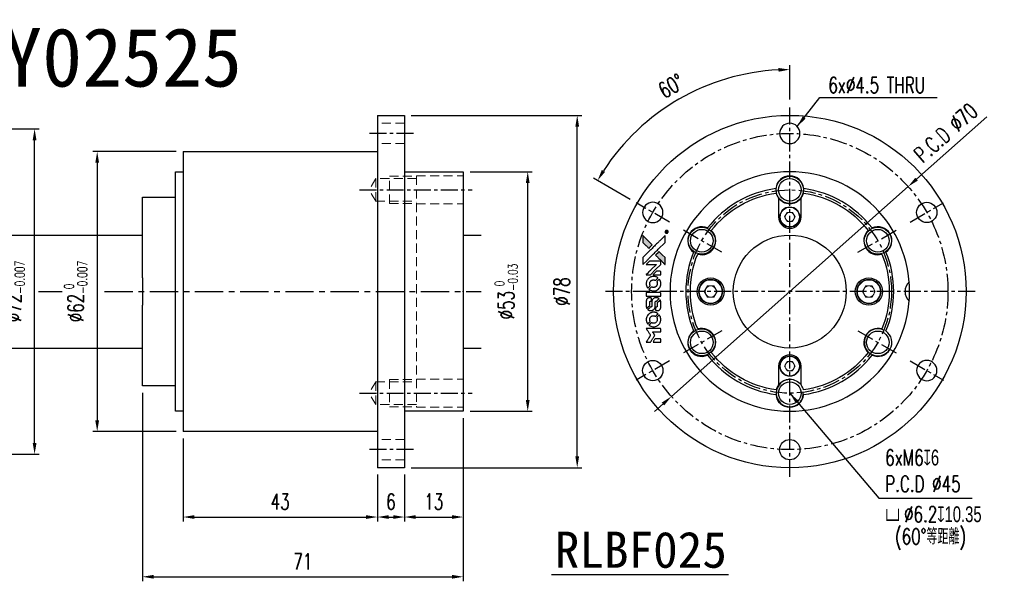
# Model space of a CAD drawing. Header units: millimetres. Extents: x -64 to 396, y -73 to 66.
# Tile 2 of 2: x 178 to 396, y -64 to 60. Entities that reach past the tile are written whole.
import ezdxf
from ezdxf.enums import TextEntityAlignment as Align

# ---------------------------------------------------------------- set-up
doc = ezdxf.new("R2010")
doc.units = ezdxf.units.MM
doc.linetypes.add('CENTER', pattern=[2, 1.25, -0.25, 0.25, -0.25])
doc.linetypes.add('DASHED', pattern=[0.75, 0.5, -0.25])
for name, color, linetype in [('CHA', 7, 'Continuous'), ('CL', 1, 'CENTER'), ('DIM', 4, 'Continuous'), ('HID', 2, 'DASHED'), ('OUT', 3, 'Continuous')]:
    doc.layers.add(name, color=color, linetype=linetype)
doc.styles.add('DIM-7', font='SIMPLEX.shx', dxfattribs={"width": 0.7, "bigfont": 'chineset.shx'})
doc.styles.add('T', font='kaiu.ttf')
doc.dimstyles.new('CNS', dxfattribs={"dimtxt": 3.5, "dimasz": 2.5, "dimexe": 1, "dimexo": 1.5, "dimgap": 0.09, "dimtad": 0, "dimdsep": 46, "dimtxsty": 'DIM-7', "dimcen": 0.09, "dimclrd": 1, "dimclre": 1, "dimclrt": 4, "dimadec": 0, "dimazin": 0, "dimtfac": 1, "dimtix": 1, "dimtmove": 2, "dimatfit": 3, "dimfxl": 1, "dimtvp": 0.971429, "dimtolj": 1, "dimarcsym": 0})

# ---------------------------------------------------------------- blocks, each defined once
blk = doc.blocks.new('*D9')
at = {"layer": 'DEFPOINTS', "color": 0}
for p in [(140.8, 36), (181.15, 36), (140.8, -36)]:
    blk.add_point(p, dxfattribs=at)
at = {"layer": 'DIM', "color": 0, "lineweight": -2}
for p, q in [((142.3, 36), (182.15, 36)), ((181.15, -33.5), (181.15, 33.5)), ((142.3, -36), (182.15, -36))]:
    blk.add_line(p, q, dxfattribs=at)
at = {"layer": 'DIM', "color": 0}
for points in [[(180.73, 33.5), (181.57, 33.5), (181.15, 36)], [(180.73, -33.5), (181.57, -33.5), (181.15, -36)]]:
    blk.add_solid(points, dxfattribs=at)
at = {"layer": 'DIM', "color": 0, "insert": (176.39, 0), "char_height": 3.5, "attachment_point": 5, "rotation": 90, "style": 'DIM-7'}
blk.add_mtext('\\A1;%%C72{\\H2.1;\\S 0^ -0.007;}', dxfattribs=at)
blk = doc.blocks.new('*D12')
at = {"layer": 'DEFPOINTS', "color": 0}
for p in [(331.46, 46.17), (348.26, 41), (314.27, 19.62), (321.63, 15.37), (348.26, -41)]:
    blk.add_point(p, dxfattribs=at)
at = {"layer": 'DIM', "color": 0, "lineweight": -2}
for p, q in [((348.26, 42.5), (348.26, 50.13)), ((312.97, 20.38), (304.85, 25.06))]:
    blk.add_line(p, q, dxfattribs=at)
blk.add_arc((348.26, 0), 49.13, 92.916, 147.084, dxfattribs=at)
at = {"layer": 'DIM', "color": 0}
for points in [[(345.75, 49.48), (345.77, 48.65), (348.26, 49.13)], [(307.38, 26.48), (306.67, 26.91), (305.72, 24.56)]]:
    blk.add_solid(points, dxfattribs=at)
at = {"layer": 'DIM', "color": 0, "insert": (322, 45.49), "char_height": 3.5, "attachment_point": 5, "rotation": 30, "style": 'DIM-7'}
blk.add_mtext('\\A1;60°', dxfattribs=at)
blk = doc.blocks.new('*D13')
at = {"layer": 'DEFPOINTS', "color": 0}
for p in [(374.45, 23.22), (322.08, -23.22)]:
    blk.add_point(p, dxfattribs=at)
at = {"layer": 'DIM', "color": 0, "lineweight": -2}
for p, q in [((391.85, 38.66), (376.32, 24.88)), ((322.08, -23.22), (374.45, 23.22)), ((320.21, -24.88), (318.34, -26.54))]:
    blk.add_line(p, q, dxfattribs=at)
at = {"layer": 'DIM', "color": 0}
for points in [[(376.04, 25.19), (376.6, 24.57), (374.45, 23.22)], [(319.93, -24.57), (320.48, -25.19), (322.08, -23.22)]]:
    blk.add_solid(points, dxfattribs=at)
at = {"layer": 'DIM', "color": 0, "insert": (382.77, 35.14), "char_height": 3.5, "attachment_point": 5, "rotation": 41.5688, "style": 'DIM-7'}
blk.add_mtext('\\A1;P.C.D ∅70', dxfattribs=at)
blk = doc.blocks.new('*D14')
at = {"layer": 'DEFPOINTS', "color": 0}
for p in [(276, 26.5), (290.27, 26.5), (276, -26.5)]:
    blk.add_point(p, dxfattribs=at)
at = {"layer": 'DIM', "color": 0, "lineweight": -2}
for p, q in [((277.5, 26.5), (291.27, 26.5)), ((290.27, -24), (290.27, 24)), ((277.5, -26.5), (291.27, -26.5))]:
    blk.add_line(p, q, dxfattribs=at)
at = {"layer": 'DIM', "color": 0}
for points in [[(289.85, 24), (290.69, 24), (290.27, 26.5)], [(289.85, -24), (290.69, -24), (290.27, -26.5)]]:
    blk.add_solid(points, dxfattribs=at)
at = {"layer": 'DIM', "color": 0, "insert": (285.51, 0), "char_height": 3.5, "attachment_point": 5, "rotation": 90, "style": 'DIM-7'}
blk.add_mtext('\\A1;%%C53{\\H2.1;\\S 0^ -0.03;}', dxfattribs=at)
blk = doc.blocks.new('*D15')
at = {"layer": 'DEFPOINTS', "color": 0}
for p in [(263, 39), (301.22, 39), (263, -39)]:
    blk.add_point(p, dxfattribs=at)
at = {"layer": 'DIM', "color": 0, "lineweight": -2}
for p, q in [((264.5, 39), (302.22, 39)), ((301.22, -36.5), (301.22, 36.5)), ((264.5, -39), (302.22, -39))]:
    blk.add_line(p, q, dxfattribs=at)
at = {"layer": 'DIM', "color": 0}
for points in [[(300.81, 36.5), (301.64, 36.5), (301.22, 39)], [(300.81, -36.5), (301.64, -36.5), (301.22, -39)]]:
    blk.add_solid(points, dxfattribs=at)
at = {"layer": 'DIM', "color": 0, "insert": (297.82, 0), "char_height": 3.5, "attachment_point": 5, "rotation": 90, "style": 'DIM-7'}
blk.add_mtext('\\A1;%%C78', dxfattribs=at)
blk = doc.blocks.new('*D16')
at = {"layer": 'DEFPOINTS', "color": 0}
for p in [(276, -26.5), (263, -39), (276, -49.91)]:
    blk.add_point(p, dxfattribs=at)
at = {"layer": 'DIM', "color": 0, "lineweight": -2}
for p, q in [((276, -28), (276, -50.91)), ((263, -40.5), (263, -50.91)), ((265.5, -49.91), (273.5, -49.91))]:
    blk.add_line(p, q, dxfattribs=at)
at = {"layer": 'DIM', "color": 0}
for points in [[(265.5, -49.5), (265.5, -50.33), (263, -49.91)], [(273.5, -49.5), (273.5, -50.33), (276, -49.91)]]:
    blk.add_solid(points, dxfattribs=at)
at = {"layer": 'DIM', "color": 0, "insert": (269.5, -46.51), "char_height": 3.5, "attachment_point": 5, "style": 'DIM-7'}
blk.add_mtext('\\A1;13', dxfattribs=at)
blk = doc.blocks.new('*D17')
at = {"layer": 'DEFPOINTS', "color": 0}
for p in [(257, -39), (263, -39), (263, -49.91)]:
    blk.add_point(p, dxfattribs=at)
at = {"layer": 'DIM', "color": 0, "lineweight": -2}
for p, q in [((257, -40.5), (257, -50.91)), ((263, -40.5), (263, -50.91)), ((259.5, -49.91), (260.5, -49.91))]:
    blk.add_line(p, q, dxfattribs=at)
at = {"layer": 'DIM', "color": 0}
for points in [[(259.5, -49.5), (259.5, -50.33), (257, -49.91)], [(260.5, -49.5), (260.5, -50.33), (263, -49.91)]]:
    blk.add_solid(points, dxfattribs=at)
at = {"layer": 'DIM', "color": 0, "insert": (260, -46.51), "char_height": 3.5, "attachment_point": 5, "style": 'DIM-7'}
blk.add_mtext('\\A1;6', dxfattribs=at)
blk = doc.blocks.new('*D18')
at = {"layer": 'DEFPOINTS', "color": 0}
for p in [(214, -31), (257, -39), (257, -49.91)]:
    blk.add_point(p, dxfattribs=at)
at = {"layer": 'DIM', "color": 0, "lineweight": -2}
for p, q in [((214, -32.5), (214, -50.91)), ((257, -40.5), (257, -50.91)), ((216.5, -49.91), (254.5, -49.91))]:
    blk.add_line(p, q, dxfattribs=at)
at = {"layer": 'DIM', "color": 0}
for points in [[(216.5, -49.5), (216.5, -50.33), (214, -49.91)], [(254.5, -49.5), (254.5, -50.33), (257, -49.91)]]:
    blk.add_solid(points, dxfattribs=at)
at = {"layer": 'DIM', "color": 0, "insert": (235.5, -46.51), "char_height": 3.5, "attachment_point": 5, "style": 'DIM-7'}
blk.add_mtext('\\A1;43', dxfattribs=at)
blk = doc.blocks.new('*D19')
at = {"layer": 'DEFPOINTS', "color": 0}
for p in [(205, -20.9), (276, -26.5), (276, -63.14)]:
    blk.add_point(p, dxfattribs=at)
at = {"layer": 'DIM', "color": 0, "lineweight": -2}
for p, q in [((205, -22.4), (205, -64.14)), ((276, -28), (276, -64.14)), ((207.5, -63.14), (273.5, -63.14))]:
    blk.add_line(p, q, dxfattribs=at)
at = {"layer": 'DIM', "color": 0}
for points in [[(207.5, -62.72), (207.5, -63.56), (205, -63.14)], [(273.5, -62.72), (273.5, -63.56), (276, -63.14)]]:
    blk.add_solid(points, dxfattribs=at)
at = {"layer": 'DIM', "color": 0, "insert": (240.5, -59.74), "char_height": 3.5, "attachment_point": 5, "style": 'DIM-7'}
blk.add_mtext('\\A1;71', dxfattribs=at)
blk = doc.blocks.new('*D20')
at = {"layer": 'DEFPOINTS', "color": 0}
for p in [(214, 31), (195, -31), (214, -31)]:
    blk.add_point(p, dxfattribs=at)
at = {"layer": 'DIM', "color": 0, "lineweight": -2}
for p, q in [((212.5, 31), (194, 31)), ((195, 28.5), (195, -28.5)), ((212.5, -31), (194, -31))]:
    blk.add_line(p, q, dxfattribs=at)
at = {"layer": 'DIM', "color": 0}
for points in [[(194.58, 28.5), (195.42, 28.5), (195, 31)], [(194.58, -28.5), (195.42, -28.5), (195, -31)]]:
    blk.add_solid(points, dxfattribs=at)
at = {"layer": 'DIM', "color": 0, "insert": (190.24, 0), "char_height": 3.5, "attachment_point": 5, "rotation": 90, "style": 'DIM-7'}
blk.add_mtext('\\A1;%%C62{\\H2.1;\\S 0^ -0.007;}', dxfattribs=at)
blk = doc.blocks.new('A$C4a83a9b0')
at = {"linetype": 'Continuous'}
h = blk.add_hatch(color=256, dxfattribs=at)
h.dxf.hatch_style = 1
h.paths.add_polyline_path([(3147, 747), (3045, 747), (2943, 747), (2856, 658, 0.000288), (2822, 624, 0.000479), (2794, 596, 0.000013), (2768, 570, 0.197177), (2768, 570, 0.197497), (2768, 569, 0.00004), (2783, 554, 0.000834), (2799, 538, 0.000506), (2818, 519), (2869, 468), (3008, 607)])
h.paths.add_polyline_path([(2670, 271), (2620, 321, 0.000476), (2601, 340, 0.000789), (2584, 357, 0.000035), (2569, 371, 0.19758), (2569, 372, 0.198396), (2569, 371, 0.000019), (2549, 351, 0.000582), (2526, 329, 0.000351), (2500, 303, 0.000108), (2389, 191, 0.000692), (2332, 134, 0.000077), (2294, 95, 0.197527), (2293, 94, 0.410182), (2294, 93, 0.000493), (2314, 93, 0.002424), (2343, 93, 0.000529), (2393, 93), (2493, 93), (2581, 182)])
for points in [[(0, 584), (0, 519), (18, 508, -0.000297), (29, 501, -0.000037), (52, 487, -0.000043), (80, 470, -0.000036), (111, 451, 0.000044), (140, 433, 0.000063), (166, 417, 0.000035), (188, 404, 0.0009), (194, 400), (203, 395), (214, 402, 0.001175), (221, 406, 0.000208), (233, 413, 0.000225), (247, 422, 0.000203), (262, 432, -0.000711), (276, 440, -0.001119), (288, 448, -0.000263), (299, 455, -0.04589), (300, 455, -0.519312), (301, 454, -0.001914), (302, 437, -0.003124), (302, 408, -0.000285), (302, 337), (302, 219), (343, 219, 0.001727), (373, 219, 0.025279), (383, 219, 0.073886), (390, 221, 0.07426), (395, 224, 0.03264), (396, 225, 0.01784), (398, 227, 0.017712), (399, 229, 0.026854), (400, 231), (403, 235), (403, 442), (403, 649), (401, 647, -0.004595), (399, 646, -0.00016), (393, 642, -0.000298), (385, 638, -0.000208), (377, 633, 0.000986), (352, 617, 0.00025), (312, 592, 0.000268), (270, 566, 0.000436), (234, 543, -0.002932), (222, 535, -0.004718), (212, 529, -0.001113), (203, 524, -0.227179), (202, 524, -0.045982), (201, 524, -0.000145), (188, 532, -0.000825), (175, 540, -0.000517), (159, 550, 0.000056), (104, 584, 0.000289), (74, 603, 0.000481), (51, 617, 0.000418), (28, 631), (0, 648)], [(646, 646, 0.024131), (627, 644, 0.022344), (609, 639, 0.021883), (590, 633, 0.020884), (572, 625, 0.010669), (562, 619, 0.010389), (552, 613, 0.010913), (543, 608, 0.022227), (536, 603), (534, 601), (566, 569, 0.002452), (579, 556, 0.003628), (590, 546, 0.001662), (600, 536, 0.070159), (602, 535, 0.047671), (604, 534, 0.018624), (607, 534, 0.017921), (610, 533, 0.018804), (613, 533, 0.018255), (617, 533, 0.041312), (620, 533, 0.037164), (623, 534, 0.012342), (627, 536, -0.015101), (638, 540, -0.035998), (646, 542, -0.033244), (655, 543, -0.011249), (669, 543, -0.004059), (679, 543, -0.019693), (685, 543, -0.027943), (690, 542, -0.014411), (696, 540, -0.033089), (711, 535, -0.033887), (724, 528, -0.034021), (737, 520, -0.033942), (748, 510, -0.02816), (758, 498, -0.035032), (766, 486, -0.035269), (772, 473, -0.029196), (777, 459, -0.037862), (780, 442, -0.043657), (780, 426, -0.043064), (778, 410, -0.035184), (772, 393, 0.033699), (770, 386, 0.052815), (769, 378, 0.059167), (769, 372, 0.058972), (771, 366, 0.059208), (774, 361, 0.021125), (780, 355, 0.008691), (790, 345, 0.000851), (814, 321, 0.001873), (826, 309, 0.013884), (832, 303, 0.022355), (836, 300, 0.341453), (837, 301, 0.073011), (841, 304, 0.004587), (848, 315, 0.00748), (855, 327, 0.016837), (860, 336, 0.028606), (870, 359, 0.031352), (877, 381, 0.031004), (881, 405, 0.0268), (882, 430, 0.026698), (881, 457, 0.03002), (877, 482, 0.030357), (869, 506, 0.028554), (859, 530, 0.062944), (830, 574, 0.062206), (790, 610, 0.062448), (743, 634, 0.064355), (692, 646, 0.017377), (682, 647, 0.008369), (669, 647, 0.008367), (656, 647, 0.01757)], [(953, 591, 0.023289), (946, 581, 0.026845), (941, 571, 0.026047), (937, 560, 0.019751), (933, 547, 0.013249), (932, 540, 0.025169), (931, 534, 0.016532), (931, 527, 0.002937), (931, 514, 0.003317), (931, 501, 0.011808), (931, 494, 0.01777), (931, 488, 0.021476), (932, 483, 0.04325), (939, 460, 0.045753), (950, 439, 0.04649), (965, 421, 0.047672), (982, 406, 0.025315), (989, 401, 0.015208), (998, 396, 0.01512), (1008, 392, 0.022488), (1017, 389, 0.027857), (1030, 385, 0.034138), (1043, 383, 0.014286), (1063, 383, 0.00124), (1113, 383, -0.00103), (1144, 382, -0.002552), (1166, 382, -0.001594), (1184, 382, -0.047676), (1188, 381, -0.085307), (1195, 378, -0.097789), (1201, 373, -0.085947), (1205, 366, -0.051339), (1207, 356, 0.014634), (1207, 352, 0.015028), (1208, 349, 0.014927), (1208, 346, 0.059415), (1209, 345, 0.070595), (1212, 341, 0.00028), (1247, 305, 0.000111), (1283, 268, 0.200239), (1285, 268, 0.268906), (1286, 268, 0.001866), (1291, 277, 0.007532), (1296, 286, 0.017818), (1299, 292, 0.013256), (1302, 299, 0.011636), (1304, 307, 0.011528), (1307, 315, 0.012303), (1309, 323, 0.0423), (1310, 335, 0.013657), (1311, 353, 0.013857), (1310, 371, 0.037428), (1308, 384, 0.014927), (1306, 393, 0.0122), (1303, 402, 0.012518), (1300, 410, 0.023062), (1297, 417, 0.065961), (1281, 441, 0.06055), (1258, 461, 0.059676), (1231, 475, 0.060497), (1202, 483, 0.025683), (1196, 483, 0.001528), (1177, 483, 0.002124), (1153, 483, 0.001173), (1123, 484, -0.000809), (1072, 484, -0.017164), (1057, 484, -0.063931), (1048, 486, -0.108429), (1043, 489, -0.052941), (1039, 493, -0.063675), (1037, 498, -0.050562), (1036, 503, -0.020337), (1035, 511, 0.009897), (1035, 515, 0.016482), (1034, 519, 0.019019), (1033, 522, 0.06043), (1033, 524, 0.076267), (1029, 529, 0.00054), (996, 562, 0.000307), (961, 596, 0.142594), (959, 597, 0.232419), (958, 597, 0.022995), (956, 596, 0.024627), (955, 594, 0.015407)], [(1047, 647, 0.018538), (1040, 646, 0.010695), (1032, 645, 0.01068), (1025, 643, 0.017678), (1018, 641, 0.013849), (1011, 638, 0.011814), (1004, 635, 0.004513), (997, 632, 0.290035), (996, 631, 0.196418), (996, 630, 0.000124), (1009, 618, 0.001477), (1022, 604, 0.000898), (1039, 587), (1082, 545), (1135, 544, -0.001471), (1175, 544, -0.028714), (1188, 543, -0.097073), (1195, 541, -0.084199), (1201, 536, -0.042698), (1204, 532, -0.053912), (1206, 528, -0.051004), (1207, 524, -0.032967), (1207, 518, 0.00807), (1207, 516, 0.003023), (1207, 512, 0.002994), (1207, 508, 0.003629), (1208, 504), (1208, 495), (1249, 495, 0.001618), (1269, 495, 0.005206), (1282, 495, 0.00535), (1291, 495, 0.060675), (1294, 496, 0.048484), (1296, 497, 0.02389), (1299, 498, 0.022812), (1301, 500, 0.02462), (1303, 502, 0.061781), (1307, 507, 0.080179), (1310, 512, 0.048561), (1311, 520, 0.010021), (1311, 534, 0.016602), (1310, 554, 0.031409), (1308, 569, 0.036474), (1305, 582, 0.03439), (1299, 595, 0.065928), (1285, 615, 0.069066), (1266, 631, 0.065697), (1243, 641, 0.051559), (1216, 646, 0.020904), (1202, 647, 0.000451), (1131, 647, 0.000419), (1060, 647, 0.022759)], [(1360, 433), (1361, 219), (1403, 219), (1445, 219), (1450, 222, 0.071429), (1454, 225, 0.054799), (1457, 229, 0.053585), (1460, 234, 0.060698), (1461, 239, 0.033975), (1462, 248, 0.000112), (1462, 357, 0.000726), (1462, 464, 0.001084), (1461, 557), (1461, 648), (1410, 648), (1360, 648)], [(1702, 646, 0.023681), (1684, 644, 0.022402), (1666, 639, 0.021929), (1649, 633, 0.020503), (1631, 625, 0.013745), (1621, 620, 0.009767), (1610, 614, 0.009658), (1601, 607, 0.027804), (1594, 602), (1592, 600), (1623, 569, 0.002053), (1638, 554, 0.006738), (1649, 544, 0.007826), (1656, 538, 0.063909), (1659, 535, 0.061532), (1665, 533, 0.068674), (1671, 533, 0.052072), (1678, 534, 0.019648), (1687, 537, -0.018366), (1698, 540, -0.0288), (1708, 542, -0.029061), (1718, 543, -0.019155), (1730, 543, -0.053809), (1755, 540, -0.058833), (1778, 531, -0.058566), (1799, 516, -0.052525), (1816, 498, -0.044733), (1826, 481, -0.040573), (1833, 463, -0.041123), (1837, 445, -0.04951), (1838, 427, -0.017369), (1837, 418, -0.024255), (1835, 411, -0.023787), (1833, 403, -0.015798), (1830, 395, 0.010631), (1828, 390, 0.033653), (1827, 386, 0.037806), (1827, 383, 0.016307), (1827, 378, 0.068179), (1828, 369, 0.095747), (1831, 362, 0.033418), (1840, 352, 0.002133), (1867, 325, 0.001452), (1883, 310, 0.012393), (1890, 304, 0.020479), (1894, 301, 0.344362), (1896, 301, 0.074287), (1899, 304, 0.005454), (1906, 316, 0.008391), (1914, 328, 0.017097), (1919, 338, 0.027375), (1928, 358, 0.02835), (1934, 379, 0.027723), (1938, 401, 0.023913), (1940, 425, 0.027047), (1939, 453, 0.031685), (1935, 479, 0.032425), (1928, 504, 0.031013), (1918, 528, 0.037914), (1901, 557, 0.040153), (1880, 583, 0.039834), (1855, 604, 0.036173), (1826, 623, 0.040752), (1798, 635, 0.035885), (1766, 644, 0.035491), (1734, 647, 0.037615)], [(1990, 585), (1990, 520), (2141, 369), (2292, 219), (2334, 219, 0.0008), (2360, 219, 0.010795), (2370, 219, 0.030495), (2376, 220, 0.080372), (2380, 221, 0.03816), (2383, 224, 0.041799), (2386, 226, 0.042486), (2389, 229, 0.042078), (2391, 233, 0.099276), (2392, 238, 0.003302), (2392, 259, 0.002586), (2392, 296, 0.000204), (2392, 393), (2392, 549), (2342, 599), (2292, 649), (2291, 499), (2291, 349), (2143, 498, 0.000253), (2086, 554, 0.000412), (2038, 603, 0.000041), (1995, 646, 0.041338), (1993, 648), (1990, 650)], [(2413, 624, -0.000056), (2473, 563, -0.000021), (2559, 478, -0.000021), (2652, 385, -0.000025), (2739, 297), (2943, 93), (3044, 93), (3145, 93), (3009, 230, 0.000274), (2943, 296, 0.000123), (2857, 383, 0.000121), (2766, 475, 0.000165), (2683, 557), (2494, 747), (2392, 747), (2291, 747)], [(2856, 658, 0.000288), (2822, 624, 0.000479), (2794, 596, 0.000013), (2768, 570, 0.197177), (2768, 570, 0.197497), (2768, 569, 0.00004), (2783, 554, 0.000836), (2799, 538, 0.000505), (2818, 519), (2869, 468), (3008, 607), (3147, 747), (3045, 747), (2943, 747)], [(0, 333), (0, 219), (42, 219, 0.000842), (68, 219, 0.010591), (78, 219, 0.028995), (84, 219, 0.069543), (87, 221, 0.051063), (91, 223, 0.039932), (95, 226, 0.039414), (98, 230, 0.045845), (100, 233, 0.094811), (101, 237, 0.007124), (101, 249, 0.004713), (101, 268, 0.000534), (101, 311), (101, 385), (91, 391, 0.000828), (60, 410, 0.000879), (31, 428, 0.000048), (1, 446, 0.137596), (0, 447, 0.413028), (0, 446, 0.000016), (0, 413, 0.000623), (0, 376, 0.000374)], [(494, 559, 0.064158), (468, 510, 0.06356), (455, 455, 0.064004), (456, 399, 0.066747), (471, 345, 0.04321), (489, 312, 0.044737), (513, 283, 0.044901), (541, 258, 0.044184), (573, 239, 0.026293), (598, 229, 0.033344), (621, 222, 0.033227), (646, 219, 0.025815), (673, 218, 0.023119), (698, 220, 0.031044), (721, 224, 0.031337), (743, 231, 0.024258), (766, 241, 0.015622), (774, 245, 0.008495), (784, 251, 0.008415), (793, 257, 0.020814), (799, 262), (802, 264), (772, 295, 0.002843), (748, 318, 0.033917), (739, 327, 0.087906), (732, 330, 0.073302), (723, 332, 0.022047), (719, 331, 0.026465), (715, 331, 0.022233), (711, 330, 0.009985), (706, 328, -0.039011), (686, 323, -0.044398), (666, 322, -0.045096), (647, 324, -0.04265), (628, 329, -0.071154), (601, 344, -0.068827), (579, 365, -0.068713), (564, 392, -0.070507), (557, 422, -0.028605), (557, 435, -0.031418), (558, 447, -0.031044), (560, 460, -0.02668), (564, 472, 0.038913), (567, 479, 0.043732), (568, 487, 0.047754), (567, 494, 0.075756), (566, 499, 0.07294), (564, 502, 0.003456), (556, 510, 0.005023), (546, 521, 0.002422), (532, 535, 0.000819), (520, 547, 0.001349), (510, 557, 0.0001), (500, 566, 0.205335), (500, 567, 0.219821), (500, 566, 0.002494), (498, 564, 0.007089), (496, 562, 0.004494)], [(947, 370, 0.065483), (942, 367, 0.053271), (938, 363, 0.052018), (934, 359, 0.0556), (931, 353, 0.036839), (930, 350, 0.026922), (930, 346, 0.016905), (930, 340, 0.004317), (930, 332, 0.016369), (930, 313, 0.029936), (932, 298, 0.03418), (936, 285, 0.031327), (941, 272, 0.046935), (951, 256, 0.054053), (963, 243, 0.053701), (977, 233, 0.045364), (995, 225, 0.032479), (1010, 221, 0.03386), (1025, 219, 0.013578), (1050, 219, 0.001155), (1113, 219, 0.000413), (1166, 219, 0.005008), (1187, 219, 0.013199), (1199, 220, 0.033956), (1207, 221, 0.013909), (1216, 223, 0.010864), (1225, 226, 0.010938), (1234, 229, 0.028702), (1239, 232), (1244, 234), (1201, 278), (1158, 322), (1107, 322, -0.001504), (1085, 322, -0.00328), (1069, 322, -0.001901), (1056, 322, -0.061333), (1053, 323, -0.063621), (1048, 324, -0.048633), (1044, 327, -0.046769), (1040, 331, -0.047961), (1038, 336, -0.02678), (1036, 340, -0.050957), (1035, 343, -0.029398), (1035, 347, -0.00401), (1034, 357), (1034, 372), (993, 372, 0.001061), (969, 371, 0.009147), (958, 371, 0.020721), (952, 371, 0.051619)], [(1552, 559, 0.018008), (1546, 550, 0.009842), (1539, 538, 0.009807), (1532, 526, 0.015716), (1527, 515, 0.048467), (1515, 477, 0.045841), (1511, 436, 0.046006), (1513, 395, 0.049638), (1524, 357, 0.064819), (1550, 307, 0.06695), (1588, 266, 0.066691), (1636, 236, 0.063505), (1691, 220, 0.03135), (1705, 218, 0.010439), (1725, 218, 0.010391), (1746, 218, 0.032408), (1759, 220, 0.015696), (1776, 223, 0.018095), (1791, 227, 0.018551), (1805, 233, 0.018352), (1820, 239, 0.015568), (1829, 244, 0.009832), (1839, 250, 0.009795), (1849, 257, 0.023727), (1856, 262), (1859, 264), (1828, 295, 0.001528), (1811, 313, 0.010022), (1802, 322, 0.019586), (1796, 326, 0.061865), (1792, 329, 0.055054), (1785, 331, 0.061607), (1778, 332, 0.048725), (1771, 331, 0.020221), (1761, 328, -0.017722), (1750, 325, -0.02685), (1740, 323, -0.02759), (1730, 322, -0.020233), (1719, 322, -0.04793), (1699, 325, -0.048386), (1679, 332, -0.047866), (1661, 342, -0.044964), (1645, 356, -0.04333), (1631, 373, -0.050921), (1622, 391, -0.051473), (1616, 411, -0.0459), (1614, 432, -0.019014), (1614, 442, -0.024114), (1616, 451, -0.025081), (1618, 460, -0.023892), (1620, 469, 0.008624), (1623, 475, 0.026486), (1624, 480, 0.035074), (1625, 484, 0.02756), (1625, 489, 0.087163), (1624, 496, 0.073291), (1620, 503, 0.028074), (1611, 512, 0.002594), (1589, 535), (1557, 567)], [(1990, 332), (1990, 218), (2032, 219), (2075, 219), (2080, 222, 0.03146), (2082, 224, 0.026444), (2084, 226, 0.026444), (2086, 228, 0.031457), (2087, 230), (2091, 235), (2091, 291), (2091, 347), (2041, 396, 0.000745), (2022, 415, 0.001228), (2006, 431, 0.000087), (1991, 445, 0.195134), (1991, 446, 0.412117), (1990, 445, 0.000048), (1990, 412, 0.00109), (1990, 376, 0.000653)], [(2500, 303, 0.000108), (2389, 191, 0.000692), (2332, 134, 0.000077), (2294, 95, 0.197527), (2293, 94, 0.410182), (2294, 93, 0.000493), (2314, 93, 0.002424), (2343, 93, 0.000529), (2393, 93), (2493, 93), (2581, 182), (2670, 271), (2620, 321, 0.000476), (2601, 340, 0.000789), (2584, 357, 0.000035), (2569, 371, 0.19758), (2569, 372, 0.198396), (2569, 371, 0.000019), (2549, 351, 0.000582), (2526, 329, 0.000351)], [(3243, 89, 0.082374), (3230, 83, 0.083404), (3220, 73, 0.082663), (3213, 60, 0.07897), (3211, 46, 0.084941), (3214, 30, 0.08953), (3222, 16, 0.090743), (3234, 6, 0.090193), (3249, 1, 0.10067), (3266, 1, 0.099454), (3281, 9, 0.097736), (3293, 22, 0.09365), (3299, 38, 0.07584), (3299, 51, 0.068415), (3296, 64, 0.068328), (3289, 75, 0.075277), (3279, 83, 0.059367), (3271, 88, 0.048986), (3262, 90, 0.048519), (3252, 90, 0.055347)], [(3237, 45), (3237, 20), (3240, 20), (3243, 20), (3243, 30), (3244, 41), (3250, 41), (3256, 42), (3260, 35, -0.003356), (3262, 32, -0.002757), (3264, 29, -0.002784), (3266, 26, -0.007382), (3267, 24, 0.019487), (3269, 21, 0.098302), (3270, 20, 0.116932), (3271, 20, 0.032798), (3273, 20), (3277, 20), (3274, 24, 0.005748), (3273, 27, 0.002522), (3271, 30, 0.002495), (3269, 33, 0.00334), (3267, 36), (3263, 42), (3267, 44, 0.066516), (3270, 46, 0.085926), (3272, 49, 0.082934), (3274, 53, 0.05747), (3274, 57, 0.023576), (3273, 60, 0.043538), (3273, 62, 0.050891), (3272, 64, 0.049897), (3271, 65, 0.067884), (3268, 68, 0.077412), (3264, 70, 0.049266), (3258, 70, 0.012208), (3250, 71), (3237, 71)], [(3264, 62, -0.120545), (3266, 60, -0.09136), (3267, 57, -0.087576), (3267, 53, -0.098026), (3265, 50, -0.079907), (3264, 49, -0.087697), (3262, 48, -0.041371), (3259, 48, -0.005557), (3253, 48), (3243, 47), (3243, 56), (3243, 65), (3252, 65, -0.007471), (3258, 64, -0.035301), (3261, 64, -0.060486), (3263, 64, -0.063546)]]:
    blk.add_lwpolyline(points, format="xyb", close=True)
blk = doc.blocks.new('A$C9323e3cd')
at = {"xscale": 0.006, "yscale": 0.006, "zscale": 0.006, "rotation": 90}
blk.add_blockref('A$C4a83a9b0', (4.48, 0), dxfattribs=at)

msp = doc.modelspace()

# ---------------------------------------------------------------- linework, layer by layer
at = {"layer": 'CL', "color": 7, "ltscale": 3}
for p, q in [((348.263, -41), (348.263, 41)), ((265, 35), (255, 35)), ((253.067, 22.5), (278, 22.5)), ((321.633, 15.375), (314.272, 19.625)), ((374.894, 15.375), (382.255, 19.625)), ((333.195, 8.7), (324.361, 13.8)), ((363.332, 8.7), (372.166, 13.8)), ((389.263, 0), (307.263, 0)), ((333.195, -8.7), (324.361, -13.8)), ((363.332, -8.7), (372.166, -13.8)), ((321.633, -15.375), (314.272, -19.625)), ((374.894, -15.375), (382.255, -19.625)), ((253.067, -22.5), (278, -22.5)), ((265, -35), (255, -35))]:
    msp.add_line(p, q, dxfattribs=at)
at = {"layer": 'CL', "color": 7, "ltscale": 5}
for p, q in [((181.994, 0), (187.282, 0)), ((196.643, 0), (280, 0))]:
    msp.add_line(p, q, dxfattribs=at)
at = {"layer": 'CL', "color": 7, "ltscale": 3}
for radius in [35, 22.5]:
    msp.add_circle((348.263, 0), radius, dxfattribs=at)
at = {"layer": 'DIM', "color": 7}
msp.add_line((295.505, -62.643), (334.71, -62.643), dxfattribs=at)
for centre in [(348.263, 22.5), (328.778, 11.25), (367.749, 11.25), (328.778, -11.25)]:
    msp.add_circle(centre, 3, dxfattribs=at)
for centre, start, end in [((367.749, -11.25), 63.82255, 330), ((348.263, -22.5), 90, 3.82255)]:
    msp.add_arc(centre, 3, start, end, dxfattribs=at)
at = {"layer": 'HID', "color": 7, "lineweight": 15, "ltscale": 4}
for p, q in [((263, 37.25), (257, 37.25)), ((263, 32.75), (257, 32.75)), ((256.649, 25), (255.147, 22.5)), ((265.65, 25), (256.649, 25)), ((256.649, 25), (256.649, 20)), ((259.649, 19.5), (259.649, 25.5)), ((259.649, 25.5), (265.65, 25.5)), ((265.65, 25.6), (265.65, -25.6)), ((265.65, 25.6), (276, 25.6)), ((256.649, 20), (255.147, 22.5)), ((256.649, 20), (265.65, 20)), ((259.649, 19.5), (265.65, 19.5)), ((265.65, 19.4), (276, 19.4)), ((259.649, -19.5), (259.649, -25.5)), ((259.649, -19.5), (265.65, -19.5)), ((265.65, -19.4), (276, -19.4)), ((256.649, -20), (255.147, -22.5)), ((256.649, -20), (265.65, -20)), ((256.649, -25), (256.649, -20)), ((256.649, -25), (255.147, -22.5)), ((265.65, -25), (256.649, -25)), ((259.649, -25.5), (265.65, -25.5)), ((265.65, -25.6), (276, -25.6)), ((263, -32.75), (257, -32.75)), ((263, -37.25), (257, -37.25))]:
    msp.add_line(p, q, dxfattribs=at)
at = {"layer": 'OUT', "color": 7}
for p, q in [((257, 39), (257, 0)), ((257, 39), (263, 39)), ((263, 39), (263, 0)), ((214.001, 31), (257, 31)), ((214.001, 31), (214.001, 0)), ((212.35, 26.5), (214.001, 26.5)), ((212.35, -26.5), (212.35, 26.5)), ((263, 26.5), (276, 26.5)), ((276, 26.5), (276, -26.5)), ((205, 20.9), (212.35, 20.9)), ((205, 3), (205, 20.9)), ((345.763, 20.667), (345.763, 16.5)), ((350.763, 16.5), (350.763, 20.667)), ((155, 12.5), (205, 12.5)), ((276, 12.5), (280, 12.5)), ((205, 3), (205, -3)), ((214.001, 0), (214.001, -31)), ((257, 0), (257, -39)), ((263, 0), (263, -39)), ((205, -20.9), (205, -3)), ((155, -12.5), (205, -12.5)), ((276, -12.5), (280, -12.5)), ((345.763, -16.5), (345.763, -20.667)), ((350.763, -20.667), (350.763, -16.5)), ((212.35, -20.9), (205, -20.9)), ((214.001, -26.5), (212.35, -26.5)), ((276, -26.5), (263, -26.5)), ((257, -31), (214.001, -31)), ((263, -39), (257, -39))]:
    msp.add_line(p, q, dxfattribs=at)
at = {"layer": 'OUT', "color": 7, "lineweight": 15}
for p, q in [((347.083, 16.5), (347.673, 17.523)), ((348.854, 17.523), (347.673, 17.523)), ((349.444, 16.5), (348.854, 17.523)), ((347.673, 15.478), (347.083, 16.5)), ((347.673, 15.478), (348.854, 15.478)), ((349.444, 16.5), (348.854, 15.478)), ((329.347, 0), (330.055, 1.227)), ((330.055, -1.227), (329.347, 0)), ((331.472, 1.227), (330.055, 1.227)), ((332.18, 0), (331.472, 1.227)), ((332.18, 0), (331.472, -1.227)), ((364.347, 0), (365.055, 1.227)), ((365.055, -1.227), (364.347, 0)), ((366.472, 1.227), (365.055, 1.227)), ((367.18, 0), (366.472, 1.227)), ((367.18, 0), (366.472, -1.227)), ((330.055, -1.227), (331.472, -1.227)), ((365.055, -1.227), (366.472, -1.227)), ((347.083, -16.5), (347.673, -15.477)), ((347.673, -17.522), (347.083, -16.5)), ((348.854, -15.477), (347.673, -15.477)), ((349.444, -16.5), (348.854, -15.477)), ((349.444, -16.5), (348.854, -17.522)), ((347.673, -17.522), (348.854, -17.522))]:
    msp.add_line(p, q, dxfattribs=at)
at = {"layer": 'OUT', "color": 7}
for centre, radius in [((348.263, 0), 39), ((348.263, 22.5), 2.5), ((378.574, 17.5), 2.25), ((328.778, 11.25), 2.5), ((367.749, 11.25), 2.5), ((348.263, 0), 12.5), ((330.763, 0), 3), ((365.763, 0), 3), ((328.778, -11.25), 2.5), ((367.749, -11.25), 2.5), ((317.953, -17.5), 2.25), ((348.263, -22.5), 2.5), ((348.263, -35), 2.25)]:
    msp.add_circle(centre, radius, dxfattribs=at)
at = {"layer": 'OUT', "color": 7, "extrusion": (0, 0, -1)}
for centre, radius in [((-348.263, 35), 2.25), ((-348.263, 0), 26.5), ((-317.953, 17.5), 2.25), ((-378.574, -17.5), 2.25)]:
    msp.add_circle(centre, radius, dxfattribs=at)
at = {"layer": 'OUT', "color": 7, "lineweight": 15}
for centre, radius in [((348.263, 16.5), 2.25), ((348.263, 16.5), 2.125), ((330.763, 0), 2.7), ((330.763, 0), 2.55), ((365.763, 0), 2.7), ((365.763, 0), 2.55), ((348.263, -16.5), 2.25), ((348.263, -16.5), 2.125)]:
    msp.add_circle(centre, radius, dxfattribs=at)
at = {"layer": 'OUT', "color": 7}
for centre, radius, start, end in [((348.263, 22.5), 3.1, 5.40491, 174.59509), ((348.263, 0), 23, 97.7114, 142.2886), ((348.263, 22.5), 3.1, 193.20213, 216.24932), ((348.263, 22.5), 3.1, 323.75068, 346.79787), ((348.263, 0), 23, 37.7114, 82.2886), ((348.263, 16.5), 2.5, 180, 0), ((328.778, 11.25), 3.1, 65.40491, 234.59509), ((328.778, 11.25), 3.1, 253.20213, 46.79787), ((367.749, 11.25), 3.1, 133.20213, 286.79787), ((367.749, 11.25), 3.1, 305.40491, 114.59509), ((348.263, 0), 23, 157.7114, 202.2886), ((348.263, 0), 23, 337.7114, 22.2886), ((376.763, 0), 3, 134.09949, 225.90051), ((328.778, -11.25), 3.1, 313.20213, 106.79787), ((367.749, -11.25), 3.1, 73.20213, 226.79787), ((328.778, -11.25), 3.1, 125.40491, 294.59509), ((367.749, -11.25), 3.1, 245.40491, 54.59509), ((348.263, 0), 23, 217.7114, 262.2886), ((348.263, -16.5), 2.5, 0, 180), ((348.263, 0), 23, 277.7114, 322.2886), ((348.263, -22.5), 3.1, 143.75068, 166.79787), ((348.263, -22.5), 3.1, 13.20213, 36.24932), ((348.263, -22.5), 3.1, 185.40491, 354.59509)]:
    msp.add_arc(centre, radius, start, end, dxfattribs=at)
at = {"layer": 'OUT', "color": 7, "extrusion": (0, 0, -1)}
for centre, radius, start, end in [((-348.263, 0), 22, 37.88498, 82.11502), ((-348.263, 0), 22, 97.88498, 142.11502), ((-348.263, 22.5), 3.1, 216.24932, 323.75068), ((-348.263, 0), 22, 337.88498, 22.11502), ((-348.263, 0), 22, 157.88498, 202.11502), ((-348.263, 0), 22, 277.88498, 322.11502), ((-348.263, 0), 22, 217.88498, 262.11502), ((-348.263, -22.5), 3.1, 36.24932, 143.75068)]:
    msp.add_arc(centre, radius, start, end, dxfattribs=at)
at = {"layer": 'OUT', "color": 7, "lineweight": 15}
for centre, radius, start, end in [((348.263, 16.5), 1.023, 90, 150), ((348.263, 16.5), 1.023, 30, 90), ((348.263, 16.5), 1.023, 150, 210), ((348.263, 16.5), 1.023, 210, 270), ((348.263, 16.5), 1.023, 270, 330), ((348.263, 16.5), 1.023, 330, 30), ((330.763, 0), 1.227, 150, 210), ((330.763, 0), 1.227, 90, 150), ((330.763, 0), 1.227, 30, 90), ((330.763, 0), 1.227, 330, 30), ((365.763, 0), 1.227, 150, 210), ((365.763, 0), 1.227, 90, 150), ((365.763, 0), 1.227, 30, 90), ((365.763, 0), 1.227, 330, 30), ((330.763, 0), 1.227, 210, 270), ((330.763, 0), 1.227, 270, 330), ((365.763, 0), 1.227, 210, 270), ((365.763, 0), 1.227, 270, 330), ((348.263, -16.5), 1.023, 150, 210), ((348.263, -16.5), 1.023, 90, 150), ((348.263, -16.5), 1.023, 210, 270), ((348.263, -16.5), 1.023, 30, 90), ((348.263, -16.5), 1.023, 270, 330), ((348.263, -16.5), 1.023, 330, 30)]:
    msp.add_arc(centre, radius, start, end, dxfattribs=at)
at = {"layer": 'OUT', "color": 7}
msp.add_point((276, 0), dxfattribs=at)

# ---------------------------------------------------------------- block references
at = {"layer": 'CHA', "color": 7, "xscale": 1.25, "yscale": 1.25, "zscale": 1.25}
msp.add_blockref('A$C9323e3cd', (315.75, -11.198), dxfattribs=at)

# ---------------------------------------------------------------- texts
at = {"layer": 'CHA', "color": 7, "style": 'T'}
for s, height, p in [('RBBY02525', 13, (187.247, 51.757)), ('RLBF025', 8, (315.301, -57.213))]:
    msp.add_text(s, height=height, dxfattribs=at).set_placement(p, align=Align.MIDDLE)
at = {"layer": 'DIM', "color": 7, "char_height": 3.5, "style": 'DIM-7'}
for s, insert, attachment_point in [('6x%%C4.5 {\\A1;THRU}', (356.804, 43.941), 7), ('6xM6{\\Fgdt|c136;x6}\\PP.C.D %%C45', (369.377, -34.992), 1), ('{\\Fgdt|c136;v }%%C6.2{\\Fgdt|c136;x10.35}', (369.377, -47.545), 1), ('(60%%D等距離)', (371.552, -52.471), 1)]:
    msp.add_mtext(s, dxfattribs=dict(at, insert=insert, attachment_point=attachment_point))

# ---------------------------------------------------------------- dimensions: what is measured, and where the dimension line sits
at = {"layer": 'DIM', "color": 7}
dim = msp.add_angular_dim_2l(base=(331.461, 46.165), line1=((321.633, 15.375), (314.272, 19.625)), line2=((348.263, -41), (348.263, 41)), dimstyle='CNS', override={"dimclrd": 0, "dimclre": 0, "dimclrt": 0}, dxfattribs=at)
dim.commit()
dim.dimension.update_dxf_attribs({"geometry": '*D12', "text_midpoint": (321.999, 45.491)})
dim = msp.add_diameter_dim_2p(p1=(322.078, -23.223), p2=(374.449, 23.223), text='P.C.D <>', dimstyle='CNS', override={"dimclrd": 0, "dimclre": 0, "dimclrt": 0, "dimtmove": 0}, dxfattribs=at)
dim.commit()
dim.dimension.update_dxf_attribs({"geometry": '*D13', "text_midpoint": (382.766, 35.144)})
for base, p1, p2, override, picture, middle in [((301.222, 39), (263, -39), (263, 39), {"dimclrd": 0, "dimclre": 0, "dimclrt": 0}, '*D15', (297.822, 0)), ((181.15, 36), (140.8, -36), (140.8, 36), {"dimclrd": 0, "dimclre": 0, "dimclrt": 0, "dimtol": 1, "dimtm": 0.007, "dimtfac": 0.6, "dimtdec": 3}, '*D9', (176.39, 0)), ((195, -31), (214.001, 31), (214.001, -31), {"dimclrd": 0, "dimclre": 0, "dimclrt": 0, "dimtol": 1, "dimtm": 0.007, "dimtfac": 0.6, "dimtdec": 3}, '*D20', (190.24, 0)), ((290.271, 26.5), (276, -26.5), (276, 26.5), {"dimclrd": 0, "dimclre": 0, "dimclrt": 0, "dimtol": 1, "dimtm": 0.03, "dimtfac": 0.6}, '*D14', (285.511, 0))]:
    dim = msp.add_linear_dim(base=base, p1=p1, p2=p2, angle=90, text='%%C<>', dimstyle='CNS', override=override, dxfattribs=at)
    dim.commit()
    dim.dimension.update_dxf_attribs({"geometry": picture, "text_midpoint": middle})
for base, p1, p2, picture, middle in [((276, -63.141), (205, -20.9), (276, -26.5), '*D19', (240.5, -59.741)), ((276, -49.912), (263, -39), (276, -26.5), '*D16', (269.5, -46.512)), ((257, -49.912), (214.001, -31), (257, -39), '*D18', (235.501, -46.512)), ((263, -49.912), (257, -39), (263, -39), '*D17', (260, -46.512))]:
    dim = msp.add_linear_dim(base=base, p1=p1, p2=p2, angle=180, dimstyle='CNS', override={"dimclrd": 0, "dimclre": 0, "dimclrt": 0}, dxfattribs=at)
    dim.commit()
    dim.dimension.update_dxf_attribs({"geometry": picture, "text_midpoint": middle})

# ---------------------------------------------------------------- leaders
at = {"layer": 'DIM', "color": 7, "annotation_type": 0, "has_hookline": 1, "hookline_direction": 0}
for points, text_width in [([(349.898, 36.547), (354.919, 42.921), (357.419, 42.921)], 23.333), ([(348.263, -22.5), (367.941, -45.745), (370.441, -45.745)], 18.083)]:
    msp.add_leader(points, dimstyle='CNS', override={"dimtad": 1, "dimclrd": 0, "dimclre": 4}, dxfattribs=dict(at, text_width=text_width))

doc.saveas('drawing.dxf')
